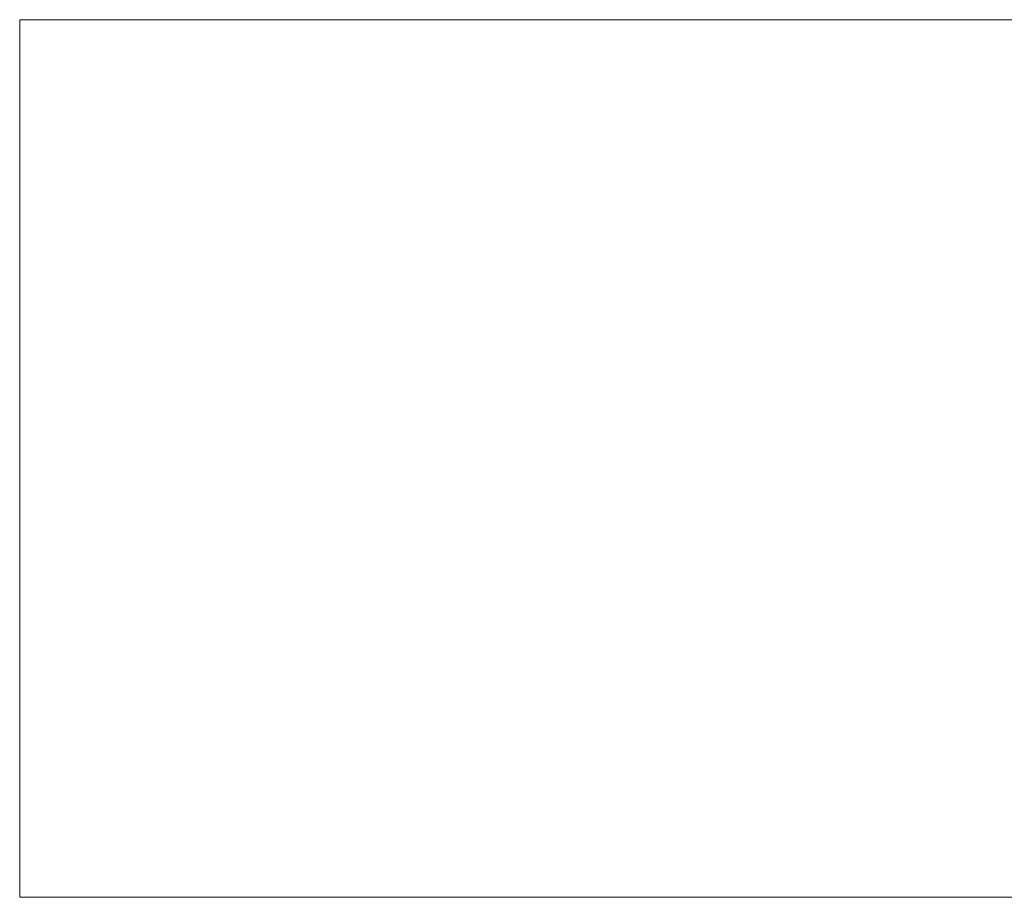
# Model space of a CAD drawing. Header units: millimetres. Extents: x -276 to 275, y -103 to 102.
# Tile 1 of 256: x -276 to -46, y -103 to 102. Entities that reach past the tile are written whole.
import ezdxf

# ---------------------------------------------------------------- set-up
doc = ezdxf.new("R2010")
doc.units = ezdxf.units.MM
doc.layers.add('P-SANR-FIXT', color=6, linetype='Continuous')

msp = doc.modelspace()

# ---------------------------------------------------------------- meshes
at = {"layer": 'P-SANR-FIXT', "lineweight": 9}
mesh = msp.add_polyface(dxfattribs=at)
corners = [(-275.9, 102.09), (-275.9, -103.3), (275.03, -103.3), (275.03, 102.09)]
mesh.append_faces([[corners[k] for k in face] for face in [(0, 1, 2, 3)]])
mesh = msp.add_polyface(dxfattribs=at)
corners = [(275.03, -103.3, -118.52), (-275.9, -103.3, -118.52), (-275.9, 102.09, -118.52), (275.03, 102.09, -118.52)]
mesh.append_faces([[corners[k] for k in face] for face in [(0, 1, 2, 3)]])
mesh = msp.add_polyface(dxfattribs=at)
corners = [(275.03, 102.09), (275.03, 102.09, -118.52), (-275.9, 102.09, -118.52), (-275.9, 102.09)]
mesh.append_faces([[corners[k] for k in face] for face in [(0, 1, 2, 3)]])
mesh = msp.add_polyface(dxfattribs=at)
corners = [(-275.9, 102.09), (-275.9, 102.09, -118.52), (-275.9, -103.3, -118.52), (-275.9, -103.3)]
mesh.append_faces([[corners[k] for k in face] for face in [(0, 1, 2, 3)]])
mesh = msp.add_polyface(dxfattribs=at)
corners = [(-275.9, -103.3), (-275.9, -103.3, -118.52), (275.03, -103.3, -118.52), (275.03, -103.3)]
mesh.append_faces([[corners[k] for k in face] for face in [(0, 1, 2, 3)]])

doc.saveas('drawing.dxf')
